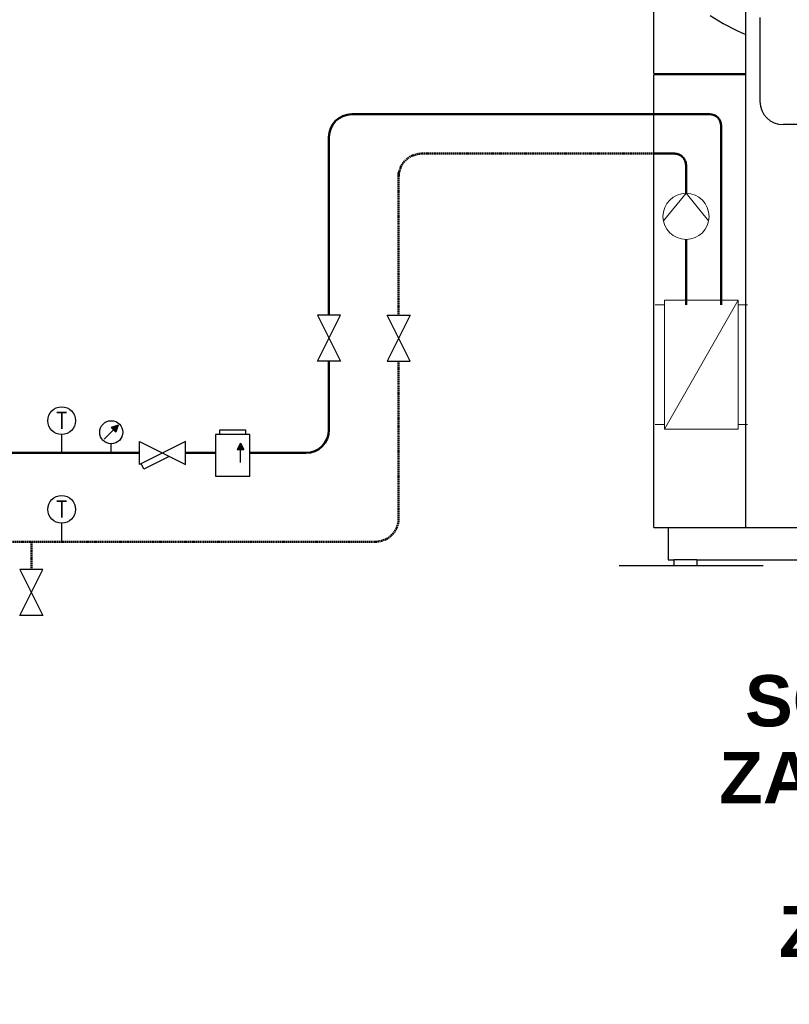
# Model space of a CAD drawing. Header units: millimetres. Extents: x -6697 to 21546, y -3389 to 18959.
# Tile 147 of 153: x 8253 to 8553, y 17720 to 18105. Entities that reach past the tile are written whole.
import ezdxf
from ezdxf.enums import TextEntityAlignment as Align

# ---------------------------------------------------------------- set-up
doc = ezdxf.new("R2010")
doc.units = ezdxf.units.MM
doc.linetypes.add('DASHED', pattern=[0.75, 0.5, -0.25])
doc.linetypes.add('HIDDEN', pattern=[0.375, 0.25, -0.125])
for name, color, linetype, lineweight, true_color in [('2DH_PLS_ozcp', 20, 'Continuous', 50, 0xff3f00), ('2DH_PLS_ozcz', 140, 'DASHED', 50, 0x00bfff), ('2DH_PLS_P', 5, 'Continuous', 25, 0x0000ff)]:
    doc.layers.add(name, color=color, linetype=linetype, lineweight=lineweight, true_color=true_color)
doc.layers.add('2DH_SYM', color=43, linetype='Continuous', lineweight=18)
for name, color, linetype in [('CP_DETAL', 33, 'Continuous'), ('CP_HIDDE', 203, 'HIDDEN'), ('CP_SPEC', 15, 'HIDDEN'), ('opisy', 7, 'Continuous')]:
    doc.layers.add(name, color=color, linetype=linetype)
doc.layers.add('JK-linie pomocnicze', color=40, linetype='Continuous', true_color=0xffbf00)
doc.styles.add('Arial', font='arial.ttf')
doc.styles.add('CP_ATTR', font='ROMANS.SHX')

# ---------------------------------------------------------------- blocks, each defined once
blk = doc.blocks.new('CPHS_028')
for q in [(-0.1, 0.49), (-0.1, -0.49)]:
    blk.add_line((0.5, 0), q)
blk.add_circle((0, 0), 0.5)
at = {"linetype": 'ByBlock', "style": 'CP_ATTR', "flags": 9}
for tag, p in [('NAME', (-0.092, -0.018)), ('GROUP', (-0.092, -0.018)), ('NUMBER', (-0.092, -0.019)), ('PRODUCER', (-0.092, -0.018)), ('ARTICLE', (-0.092, -0.018)), ('CHARACTER', (-0.092, -0.018)), ('PN', (-0.092, -0.018)), ('TEMPERATURE', (-0.092, -0.018)), ('FLOW', (-0.092, -0.018)), ('VOLTAGE', (-0.092, -0.019)), ('WEIGHT', (-0.092, -0.018)), ('OTHER', (-0.092, -0.018)), ('PRODUCT-TYPE', (-0.092, -0.019)), ('ORDER-NO', (-0.092, -0.019)), ('POWER', (-0.092, -0.019)), ('DN', (-0.091, -0.019))]:
    blk.add_attdef(tag, text='', height=0.00005, dxfattribs=at).set_placement(p, align=Align.MIDDLE_LEFT)
blk = doc.blocks.new('CPHS_223A')
for p, q in [((-0.8, 0), (-1, 0)), ((-0.8, -2.7), (-0.8, 0.1)), ((0.8, 0.1), (-0.8, 0.1)), ((-0.8, -2.7), (0.8, 0.1)), ((0.8, 0.1), (0.8, -2.7)), ((0.8, 0), (1, 0)), ((-0.8, -2.6), (-1, -2.6)), ((-0.8, -2.7), (0.8, -2.7)), ((0.8, -2.6), (1, -2.6))]:
    blk.add_line(p, q)
at = {"linetype": 'ByBlock', "style": 'CP_ATTR', "flags": 9}
for tag, p in [('NAME', (-0.092, -1.318)), ('GROUP', (-0.092, -1.318)), ('NUMBER', (-0.092, -1.319)), ('PRODUCER', (-0.092, -1.318)), ('ARTICLE', (-0.092, -1.318)), ('CHARACTER', (-0.092, -1.318)), ('PN', (-0.092, -1.318)), ('TEMPERATURE', (-0.092, -1.318)), ('FLOW', (-0.092, -1.318)), ('VOLTAGE', (-0.092, -1.319)), ('WEIGHT', (-0.092, -1.318)), ('OTHER', (-0.092, -1.318)), ('PRODUCT-TYPE', (-0.092, -1.319)), ('ORDER-NO', (-0.092, -1.319)), ('POWER', (-0.092, -1.319)), ('DN', (-0.091, -1.319))]:
    blk.add_attdef(tag, text='', height=0.00005, dxfattribs=at).set_placement(p, align=Align.MIDDLE_LEFT)
blk = doc.blocks.new('Pdvws_63_2_p0_265')
at = {"extrusion": (0, 1, 0)}
for p, q in [((-0.3, 0.853), (-0.3, 1.8)), ((-0.14, 0.066), (-0.14, 1.2243)), ((-0.3, 0.853), (-0.29, 0.853)), ((-0.3, 0.066), (-0.3, 0.851)), ((-0.29, 0.851), (-0.3, 0.851)), ((-0.29, 0.853), (-0.29, 0.851)), ((-0.3, 0.066), (-0.29, 0.066)), ((-0.29, 0.066), (-0.14, 0.066)), ((-0.275, 0.066), (-0.275, 0.01)), ((-0.14, 0.066), (0.14, 0.066)), ((-0.275, 0.01), (-0.265, 0.01)), ((-0.265, 0.01), (-0.265, 0)), ((-0.265, 0), (-0.225, 0)), ((-0.265, 0), (-0.225, 0)), ((-0.225, 0.01), (0.225, 0.01)), ((-0.225, 0.01), (-0.225, 0))]:
    blk.add_line(p, q, dxfattribs=at)
at = {"layer": '2DH_PLS_ozcp'}
for p, q in [((-0.3, 0.7826), (-0.203, 0.7826)), ((-0.183, 0.4523), (-0.183, 0.7626))]:
    blk.add_line(p, q, dxfattribs=at)
blk.add_arc((-0.203, 0.7626), 0.02, 0, 90, dxfattribs=at)
at = {"layer": '2DH_PLS_ozcz'}
for p, q in [((-0.3, 0.7142), (-0.264, 0.7142)), ((-0.244, 0.6454), (-0.244, 0.6942)), ((-0.244, 0.5654), (-0.244, 0.4523))]:
    blk.add_line(p, q, dxfattribs=at)
blk.add_arc((-0.264, 0.6942), 0.02, 0, 90, dxfattribs=at)
at = {"layer": '2DH_PLS_P'}
for p, q in [((-0.1157, 0.9503), (-0.1157, 0.8045)), ((0.048, 0.7645), (-0.0757, 0.7645))]:
    blk.add_line(p, q, dxfattribs=at)
blk.add_arc((-0.0757, 0.8045), 0.04, 180, 270, dxfattribs=at)
at = {"layer": 'CP_DETAL', "extrusion": (0, 1, 0)}
for p, q in [((-0.29, 0.853), (-0.14, 0.853)), ((-0.14, 0.851), (-0.29, 0.851))]:
    blk.add_line(p, q, dxfattribs=at)
at = {"layer": 'CP_DETAL'}
blk.add_ellipse((0, 1.2587), major_axis=(-0.2586, 0.2586), ratio=1, start_param=1.771388, end_param=1.963328, dxfattribs=at)
at = {"layer": 'CP_HIDDE', "extrusion": (0, 1, 0)}
blk.add_line((-0.225, 0.01), (-0.265, 0.01), dxfattribs=at)
at = {"layer": 'CP_SPEC'}
blk.add_line((-0.36, 0), (0.36, 0), dxfattribs=at)
at = {"layer": '2DH_SYM', "xscale": -0.08, "yscale": 0.08, "zscale": 0.0004, "rotation": 270}
blk.add_blockref('CPHS_028', (-0.244, 0.6054), dxfattribs=at)
at = {"layer": '2DH_SYM', "xscale": 0.08, "yscale": 0.08, "zscale": 0.08}
blk.add_blockref('CPHS_223A', (-0.2175, 0.4523), dxfattribs=at)
at = {"linetype": 'ByBlock', "style": 'CP_ATTR', "flags": 9}
for tag, p in [('NUMBER', (-0.0919, -0.0183)), ('GROUP', (-0.0919, -0.0184)), ('ARTICLE', (-0.0919, -0.0185)), ('PRODUCT-TYPE', (-0.0919, -0.0186)), ('ORDER-NO', (-0.0919, -0.0187)), ('PRODUCER', (-0.0919, -0.0188)), ('NAME', (-0.0919, -0.0182)), ('TEMPERATURE', (-0.0916, -0.0182)), ('FLOW', (-0.0915, -0.0184)), ('CHARACTER', (-0.0915, -0.0185)), ('POWER', (-0.0914, -0.0187)), ('VOLTAGE', (-0.0914, -0.0188)), ('OTHER', (-0.0914, -0.0183)), ('PN', (-0.0912, -0.0184)), ('DN', (-0.0912, -0.0186))]:
    blk.add_attdef(tag, text='', height=0.00005, dxfattribs=at).set_placement(p, align=Align.MIDDLE_LEFT)
blk = doc.blocks.new('CPHS_001')
for p, q in [((-0.5, 0.25), (0.5, -0.25)), ((0.5, 0.25), (-0.5, -0.25)), ((-0.5, -0.25), (-0.5, 0.25)), ((0.5, -0.25), (0.5, 0.25))]:
    blk.add_line(p, q)
at = {"linetype": 'ByBlock', "style": 'CP_ATTR', "flags": 9}
for tag, p in [('NAME', (-0.092, -0.018)), ('GROUP', (-0.092, -0.018)), ('NUMBER', (-0.092, -0.019)), ('PRODUCER', (-0.092, -0.018)), ('ARTICLE', (-0.092, -0.018)), ('CHARACTER', (-0.092, -0.018)), ('PN', (-0.092, -0.018)), ('TEMPERATURE', (-0.092, -0.018)), ('FLOW', (-0.092, -0.018)), ('VOLTAGE', (-0.092, -0.019)), ('WEIGHT', (-0.092, -0.018)), ('OTHER', (-0.092, -0.018)), ('PRODUCT-TYPE', (-0.092, -0.019)), ('ORDER-NO', (-0.092, -0.019)), ('POWER', (-0.092, -0.019)), ('DN', (-0.091, -0.019))]:
    blk.add_attdef(tag, text='', height=0.00005, dxfattribs=at).set_placement(p, align=Align.MIDDLE_LEFT)
blk = doc.blocks.new('2D0002')
for p, q in [((-0.275, 0.4), (-0.275, 0.5)), ((-0.275, 0.5), (0.275, 0.5)), ((0.275, 0.5), (0.275, 0.4)), ((0.375, 0.4), (-0.375, 0.4)), ((-0.375, 0.4), (-0.375, -0.5)), ((0.172, 0.215), (0.101, 0.074)), ((0.172, 0.215), (0.243, 0.074)), ((0.375, -0.5), (0.375, 0.4)), ((0.101, 0.074), (0.243, 0.074)), ((0.172, -0.209), (0.172, 0.074)), ((-0.375, -0.5), (0.375, -0.5))]:
    blk.add_line(p, q)
blk.add_solid([(0.101, 0.074), (0.243, 0.074), (0.172, 0.215)])
at = {"linetype": 'ByBlock', "style": 'CP_ATTR', "flags": 9}
for tag in ['NAME', 'GROUP', 'NUMBER', 'PRODUCER', 'ARTICLE', 'PRODUCT-TYPE', 'ORDER-NO', 'CHARACTER', 'DN', 'PN', 'TEMPERATURE', 'FLOW', 'POWER', 'VOLTAGE', 'WEIGHT', 'OTHER']:
    blk.add_attdef(tag, text='', height=0.00005, dxfattribs=at).set_placement((-0.011, -0.07), align=Align.MIDDLE_LEFT)
blk = doc.blocks.new('2D0001')
for p, q in [((-0.5, -0.25), (-0.5, 0.25)), ((0.5, 0.25), (-0.5, -0.25)), ((-0.5, 0.25), (0.5, -0.25)), ((0.5, -0.25), (0.5, 0.25)), ((0.15, -0.075), (-0.4, -0.349)), ((-0.4, -0.349), (-0.461, -0.23))]:
    blk.add_line(p, q)
at = {"linetype": 'ByBlock', "style": 'CP_ATTR', "flags": 9}
for tag, p in [('OTHER', (-0.092, -0.018)), ('WEIGHT', (-0.092, -0.018)), ('VOLTAGE', (-0.092, -0.019)), ('FLOW', (-0.092, -0.018)), ('TEMPERATURE', (-0.092, -0.018)), ('PN', (-0.092, -0.018)), ('CHARACTER', (-0.092, -0.018)), ('ARTICLE', (-0.092, -0.018)), ('PRODUCER', (-0.092, -0.018)), ('NUMBER', (-0.092, -0.019)), ('GROUP', (-0.092, -0.018)), ('NAME', (-0.092, -0.018)), ('POWER', (-0.092, -0.019)), ('ORDER-NO', (-0.092, -0.019)), ('PRODUCT-TYPE', (-0.092, -0.019)), ('DN', (-0.091, -0.019))]:
    blk.add_attdef(tag, text='', height=0.00005, dxfattribs=at).set_placement(p, align=Align.MIDDLE_LEFT)
blk = doc.blocks.new('CPHS_046')
blk.add_line((0, 0), (0, 0.4))
blk.add_circle((0, 0.7), 0.3)
at = {"style": 'CP_ATTR', "flags": 12}
blk.add_attdef('T', text='', height=0.35, dxfattribs=at).set_placement((0, 0.7), align=Align.MIDDLE)
at = {"linetype": 'ByBlock', "style": 'CP_ATTR', "flags": 9}
for tag, p in [('NAME', (-0.092, -0.018)), ('GROUP', (-0.092, -0.018)), ('NUMBER', (-0.092, -0.019)), ('PRODUCER', (-0.092, -0.018)), ('ARTICLE', (-0.092, -0.018)), ('CHARACTER', (-0.092, -0.018)), ('PN', (-0.092, -0.018)), ('TEMPERATURE', (-0.092, -0.018)), ('FLOW', (-0.092, -0.018)), ('VOLTAGE', (-0.092, -0.019)), ('WEIGHT', (-0.092, -0.018)), ('OTHER', (-0.092, -0.018)), ('PRODUCT-TYPE', (-0.092, -0.019)), ('ORDER-NO', (-0.092, -0.019)), ('POWER', (-0.092, -0.019)), ('DN', (-0.091, -0.019))]:
    blk.add_attdef(tag, text='', height=0.00005, dxfattribs=at).set_placement(p, align=Align.MIDDLE_LEFT)
blk = doc.blocks.new('CPHS_147')
for p, q in [((-0.15, 0.3), (0.05, 0.5)), ((0.15, 0.6), (0, 0.55)), ((0, 0.55), (0.1, 0.45)), ((0.15, 0.6), (0.1, 0.45)), ((0, 0), (0, 0.2))]:
    blk.add_line(p, q)
blk.add_circle((0, 0.45), 0.25)
blk.add_solid([(0, 0.55), (0.1, 0.45), (0.15, 0.6)])
at = {"linetype": 'ByBlock', "style": 'CP_ATTR', "flags": 9}
for tag, p in [('NAME', (-0.092, -0.018)), ('GROUP', (-0.092, -0.018)), ('NUMBER', (-0.092, -0.019)), ('PRODUCER', (-0.092, -0.018)), ('ARTICLE', (-0.092, -0.018)), ('CHARACTER', (-0.092, -0.018)), ('PN', (-0.092, -0.018)), ('TEMPERATURE', (-0.092, -0.018)), ('FLOW', (-0.092, -0.018)), ('VOLTAGE', (-0.092, -0.019)), ('WEIGHT', (-0.092, -0.018)), ('OTHER', (-0.092, -0.018)), ('PRODUCT-TYPE', (-0.092, -0.019)), ('ORDER-NO', (-0.092, -0.019)), ('POWER', (-0.092, -0.019)), ('DN', (-0.091, -0.019))]:
    blk.add_attdef(tag, text='', height=0.00005, dxfattribs=at).set_placement(p, align=Align.MIDDLE_LEFT)

msp = doc.modelspace()

# ---------------------------------------------------------------- linework, layer by layer
at = {"layer": '2DH_PLS_ozcp'}
for p, q in [((8500.34, 18067.71), (8382.54, 18067.71)), ((8373.54, 17989.3), (8373.54, 18058.71)), ((8373.54, 17944.54), (8373.54, 17971.3)), ((8299.57, 17935.54), (8232.82, 17935.54)), ((8329.24, 17935.54), (8317.57, 17935.54)), ((8364.54, 17935.54), (8342.74, 17935.54))]:
    msp.add_line(p, q, dxfattribs=at)
for centre, start, end in [((8382.54, 18058.71), 90, 180), ((8364.54, 17944.54), 270, 0)]:
    msp.add_arc(centre, 9, start, end, dxfattribs=at)
at = {"layer": '2DH_PLS_ozcz'}
for p, q in [((8500.34, 18052.32), (8409.77, 18052.32)), ((8400.77, 18044.99), (8400.77, 17989.3)), ((8400.77, 17971.3), (8400.77, 17909.92)), ((8391.77, 17900.92), (8244.7, 17900.92)), ((8257.46, 17900.92), (8257.46, 17890.08))]:
    msp.add_line(p, q, dxfattribs=at)
for centre, start, end in [((8409.77, 18043.32), 90, 180), ((8391.77, 17909.92), 270, 0)]:
    msp.add_arc(centre, 9, start, end, dxfattribs=at)

# ---------------------------------------------------------------- block references
at = {"layer": 'JK-linie pomocnicze'}
for name, p, xscale, yscale, zscale in [('Pdvws_63_2_p0_265', (8567.84, 17891.63), 225, 225, 225), ('CPHS_147', (8288.59, 17935.54), 18, 18, 18), ('2D0002', (8335.99, 17935.54), 18, 18, 18), ('2D0001', (8308.57, 17935.54), 18, 18, 18)]:
    msp.add_blockref(name, p, dxfattribs=dict(at, xscale=xscale, yscale=yscale, zscale=zscale))
at = {"layer": 'JK-linie pomocnicze', "yscale": 18}
for p, xscale, zscale, rotation in [((8373.54, 17980.3), 18, 18, 90), ((8400.77, 17980.3), 18, 18, 270), ((8257.46, 17881.08), -18, 0.09000000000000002, 90)]:
    msp.add_blockref('CPHS_001', p, dxfattribs=dict(at, xscale=xscale, zscale=zscale, rotation=rotation))
at = {"layer": 'JK-linie pomocnicze', "xscale": 18, "yscale": 18, "zscale": 18}
for p in [(8269.27, 17935.54), (8269.27, 17900.92)]:
    msp.add_blockref('CPHS_046', p, dxfattribs=at).add_auto_attribs({'T': 'T'})

# ---------------------------------------------------------------- texts
at = {"layer": 'opisy', "insert": (8736.93, 17778.71, 0), "char_height": 20, "width": 562.6852, "attachment_point": 5, "line_spacing_factor": 0.9, "style": 'Arial'}
msp.add_mtext('{\\fArial|b1|i0|c238|p34;SCHEMAT DOSTOSOWAĆ DO ZASTOSOWANYCH URZĄDZEŃ\\PUKŁADEM STEROWAĆ\\PZA POMOCĄ REGULATORA POGODOWEGO}', dxfattribs=at)

doc.saveas('drawing.dxf')
